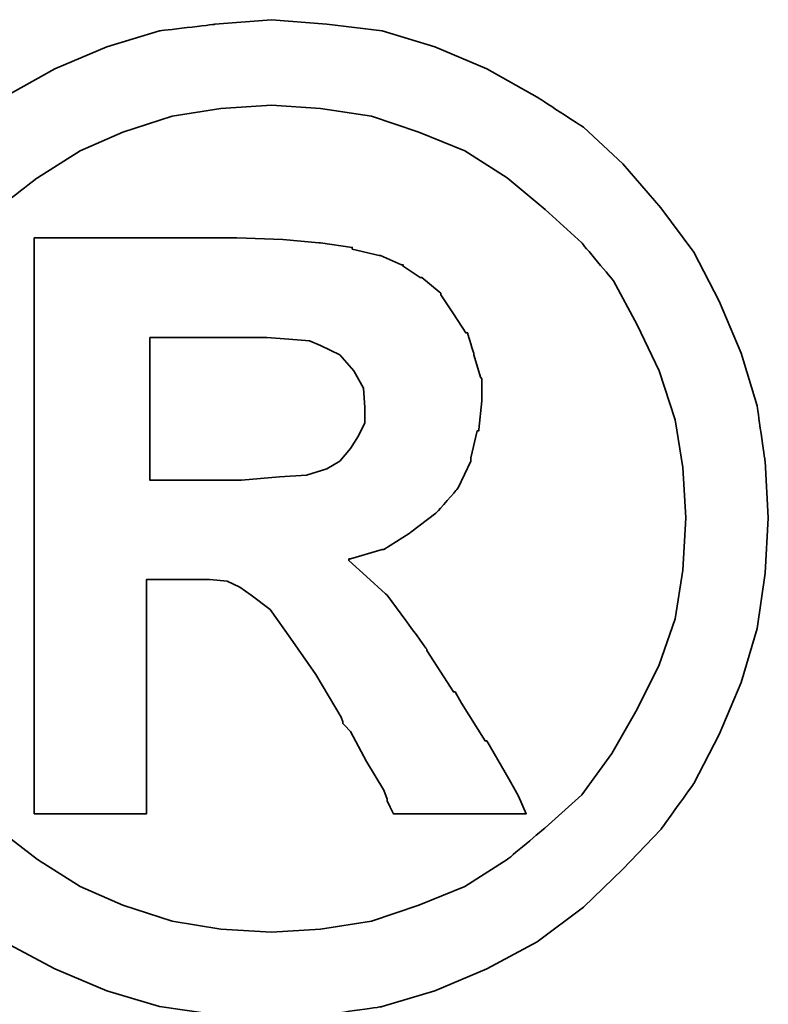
# Model space of a CAD drawing. Header units: millimetres. Extents: x -386 to 3135, y -1989 to 860.
# Tile 42 of 256: x -68.79 to -67.53, y -1951 to -1949.34. Entities that reach past the tile are written whole.
import ezdxf

# ---------------------------------------------------------------- set-up
doc = ezdxf.new("R2010")
doc.units = ezdxf.units.MM
doc.layers.add('DIM', color=4, linetype='CONTINUOUS')
doc.layers.add('layer 1', color=7, linetype='CONTINUOUS')

# ---------------------------------------------------------------- blocks, each defined once
blk = doc.blocks.new('TBI MOTION logo(完整正式版)')
at = {"layer": 'layer 1', "color": 22, "lineweight": 35}
for points, knots in [([(-91.89366, 20.43624), (-91.89366, 20.43624), (-91.91351, 20.77862), (-91.91351, 20.77862), (-91.91351, 20.77862), (-91.91351, 20.77862), (-91.96114, 21.11206), (-91.96114, 21.11206), (-91.96114, 21.11206), (-91.96114, 21.11206), (-92.05641, 21.42764), (-92.05641, 21.42764), (-92.05641, 21.42764), (-92.05641, 21.42764), (-92.18939, 21.74124), (-92.18939, 21.74124), (-92.18939, 21.74124), (-92.18939, 21.74124), (-92.34222, 22.03697), (-92.34222, 22.03697), (-92.34222, 22.03697), (-92.34222, 22.03697), (-92.5407, 22.30294), (-92.5407, 22.30294), (-92.5407, 22.30294), (-92.5407, 22.30294), (-92.76895, 22.5689), (-92.76895, 22.5689), (-92.76895, 22.5689), (-92.76895, 22.5689), (-93.00713, 22.78921), (-93.00713, 22.78921), (-93.00713, 22.78921), (-93.00713, 22.78921), (-93.285, 22.96982), (-93.285, 22.96982), (-93.285, 22.96982), (-93.285, 22.96982), (-93.58867, 23.14051), (-93.58867, 23.14051), (-93.58867, 23.14051), (-93.58867, 23.14051), (-93.90227, 23.2735), (-93.90227, 23.2735), (-93.90227, 23.2735), (-93.90227, 23.2735), (-94.21785, 23.36877), (-94.21785, 23.36877), (-94.21785, 23.36877), (-94.21785, 23.36877), (-94.55129, 23.40846), (-94.55129, 23.40846), (-94.55129, 23.40846), (-94.55129, 23.40846), (-94.88474, 23.43625), (-94.88474, 23.43625), (-94.88474, 23.43625), (-94.88474, 23.43625), (-95.22612, 23.40846), (-95.22612, 23.40846), (-95.22612, 23.40846), (-95.22612, 23.40846), (-95.55956, 23.36877), (-95.55956, 23.36877), (-95.55956, 23.36877), (-95.55956, 23.36877), (-95.87515, 23.2735), (-95.87515, 23.2735), (-95.87515, 23.2735), (-95.87515, 23.2735), (-96.18973, 23.14051), (-96.18973, 23.14051), (-96.18973, 23.14051), (-96.18973, 23.14051), (-96.4944, 22.96982), (-96.4944, 22.96982), (-96.4944, 22.96982), (-96.4944, 22.96982), (-96.77028, 22.78921), (-96.77028, 22.78921), (-96.77028, 22.78921), (-96.77028, 22.78921), (-97.00846, 22.5689), (-97.00846, 22.5689), (-97.00846, 22.5689), (-97.00846, 22.5689), (-97.23671, 22.30294), (-97.23671, 22.30294), (-97.23671, 22.30294), (-97.23671, 22.30294), (-97.43618, 22.03697), (-97.43618, 22.03697), (-97.43618, 22.03697), (-97.43618, 22.03697), (-97.58901, 21.74124), (-97.58901, 21.74124), (-97.58901, 21.74124), (-97.58901, 21.74124), (-97.72298, 21.42764), (-97.72298, 21.42764), (-97.72298, 21.42764), (-97.72298, 21.42764), (-97.81825, 21.11206), (-97.81825, 21.11206), (-97.81825, 21.11206), (-97.81825, 21.11206), (-97.86589, 20.77862), (-97.86589, 20.77862), (-97.86589, 20.77862), (-97.86589, 20.77862), (-97.88375, 20.43624), (-97.88375, 20.43624), (-97.88375, 20.43624), (-97.88375, 20.43624), (-97.86589, 20.1028), (-97.86589, 20.1028), (-97.86589, 20.1028), (-97.86589, 20.1028), (-97.81825, 19.77035), (-97.81825, 19.77035), (-97.81825, 19.77035), (-97.81825, 19.77035), (-97.72298, 19.44583), (-97.72298, 19.44583), (-97.72298, 19.44583), (-97.72298, 19.44583), (-97.58901, 19.13224), (-97.58901, 19.13224), (-97.58901, 19.13224), (-97.58901, 19.13224), (-97.43618, 18.83749), (-97.43618, 18.83749), (-97.43618, 18.83749), (-97.43618, 18.83749), (-97.23671, 18.55963), (-97.23671, 18.55963), (-97.23671, 18.55963), (-97.23671, 18.55963), (-97.00846, 18.32145), (-97.00846, 18.32145), (-97.00846, 18.32145), (-97.00846, 18.32145), (-96.77028, 18.0932), (-96.77028, 18.0932), (-96.77028, 18.0932), (-96.77028, 18.0932), (-96.4944, 17.88381), (-96.4944, 17.88381), (-96.4944, 17.88381), (-96.4944, 17.88381), (-96.18973, 17.72205), (-96.18973, 17.72205), (-96.18973, 17.72205), (-96.18973, 17.72205), (-95.87515, 17.58906), (-95.87515, 17.58906), (-95.87515, 17.58906), (-95.87515, 17.58906), (-95.55956, 17.4938), (-95.55956, 17.4938), (-95.55956, 17.4938), (-95.55956, 17.4938), (-95.22612, 17.44616), (-95.22612, 17.44616), (-95.22612, 17.44616), (-95.22612, 17.44616), (-94.88474, 17.42631), (-94.88474, 17.42631), (-94.88474, 17.42631), (-94.88474, 17.42631), (-94.55129, 17.44616), (-94.55129, 17.44616), (-94.55129, 17.44616), (-94.55129, 17.44616), (-94.21785, 17.4938), (-94.21785, 17.4938), (-94.21785, 17.4938), (-94.21785, 17.4938), (-93.90227, 17.58906), (-93.90227, 17.58906), (-93.90227, 17.58906), (-93.90227, 17.58906), (-93.58867, 17.72205), (-93.58867, 17.72205), (-93.58867, 17.72205), (-93.58867, 17.72205), (-93.285, 17.88381), (-93.285, 17.88381), (-93.285, 17.88381), (-93.285, 17.88381), (-93.00713, 18.0932), (-93.00713, 18.0932), (-93.00713, 18.0932), (-93.00713, 18.0932), (-92.76895, 18.32145), (-92.76895, 18.32145), (-92.76895, 18.32145), (-92.76895, 18.32145), (-92.5407, 18.55963), (-92.5407, 18.55963), (-92.5407, 18.55963), (-92.5407, 18.55963), (-92.34222, 18.83749), (-92.34222, 18.83749), (-92.34222, 18.83749), (-92.34222, 18.83749), (-92.18939, 19.13224), (-92.18939, 19.13224), (-92.18939, 19.13224), (-92.18939, 19.13224), (-92.05641, 19.44583), (-92.05641, 19.44583), (-92.05641, 19.44583), (-92.05641, 19.44583), (-91.96114, 19.77035), (-91.96114, 19.77035), (-91.96114, 19.77035), (-91.96114, 19.77035), (-91.91351, 20.1028), (-91.91351, 20.1028), (-91.91351, 20.1028), (-91.91351, 20.1028), (-91.89366, 20.43624), (-91.89366, 20.43624)], [0, 0, 0, 0, 0.0178571, 0.0178571, 0.0178571, 0.0178572, 0.0357143, 0.0357143, 0.0357143, 0.0357143, 0.0535714, 0.0535714, 0.0535714, 0.0535714, 0.0714286, 0.0714286, 0.0714286, 0.0714286, 0.0892857, 0.0892857, 0.0892857, 0.0892857, 0.1071429, 0.1071429, 0.1071429, 0.1071429, 0.125, 0.125, 0.125, 0.125, 0.1428571, 0.1428571, 0.1428571, 0.1428572, 0.1607143, 0.1607143, 0.1607143, 0.1607143, 0.1785714, 0.1785714, 0.1785714, 0.1785714, 0.1964286, 0.1964286, 0.1964286, 0.1964286, 0.2142857, 0.2142857, 0.2142857, 0.2142857, 0.2321429, 0.2321429, 0.2321429, 0.2321429, 0.25, 0.25, 0.25, 0.25, 0.2678571, 0.2678571, 0.2678571, 0.2678572, 0.2857143, 0.2857143, 0.2857143, 0.2857143, 0.3035714, 0.3035714, 0.3035714, 0.3035714, 0.3214286, 0.3214286, 0.3214286, 0.3214286, 0.3392857, 0.3392857, 0.3392857, 0.3392857, 0.3571429, 0.3571429, 0.3571429, 0.3571429, 0.375, 0.375, 0.375, 0.375, 0.3928571, 0.3928571, 0.3928571, 0.3928572, 0.4107143, 0.4107143, 0.4107143, 0.4107143, 0.4285714, 0.4285714, 0.4285714, 0.4285714, 0.4464286, 0.4464286, 0.4464286, 0.4464286, 0.4642857, 0.4642857, 0.4642857, 0.4642857, 0.4821429, 0.4821429, 0.4821429, 0.4821429, 0.5, 0.5, 0.5, 0.5, 0.5178571, 0.5178571, 0.5178571, 0.5178572, 0.5357143, 0.5357143, 0.5357143, 0.5357143, 0.5535714, 0.5535714, 0.5535714, 0.5535714, 0.5714286, 0.5714286, 0.5714286, 0.5714286, 0.5892857, 0.5892857, 0.5892857, 0.5892857, 0.6071429, 0.6071429, 0.6071429, 0.6071429, 0.625, 0.625, 0.625, 0.625, 0.6428571, 0.6428571, 0.6428571, 0.6428572, 0.6607143, 0.6607143, 0.6607143, 0.6607143, 0.6785714, 0.6785714, 0.6785714, 0.6785714, 0.6964286, 0.6964286, 0.6964286, 0.6964286, 0.7142857, 0.7142857, 0.7142857, 0.7142857, 0.7321429, 0.7321429, 0.7321429, 0.7321429, 0.75, 0.75, 0.75, 0.75, 0.7678571, 0.7678571, 0.7678571, 0.7678572, 0.7857143, 0.7857143, 0.7857143, 0.7857143, 0.8035714, 0.8035714, 0.8035714, 0.8035714, 0.8214286, 0.8214286, 0.8214286, 0.8214286, 0.8392857, 0.8392857, 0.8392857, 0.8392857, 0.8571429, 0.8571429, 0.8571429, 0.8571429, 0.875, 0.875, 0.875, 0.875, 0.8928571, 0.8928571, 0.8928571, 0.8928572, 0.9107143, 0.9107143, 0.9107143, 0.9107143, 0.9285714, 0.9285714, 0.9285714, 0.9285714, 0.9464286, 0.9464286, 0.9464286, 0.9464286, 0.9642857, 0.9642857, 0.9642857, 0.9642857, 0.9821429, 0.9821429, 0.9821429, 0.9821429, 1, 1, 1, 1]), ([(-92.38986, 20.43624), (-92.38986, 20.43624), (-92.40871, 20.74091), (-92.40871, 20.74091), (-92.40871, 20.74091), (-92.40871, 20.74091), (-92.45536, 21.02672), (-92.45536, 21.02672), (-92.45536, 21.02672), (-92.45536, 21.02672), (-92.55063, 21.32245), (-92.55063, 21.32245), (-92.55063, 21.32245), (-92.55063, 21.32245), (-92.68361, 21.59833), (-92.68361, 21.59833), (-92.68361, 21.59833), (-92.68361, 21.59833), (-92.82651, 21.86429), (-92.82651, 21.86429), (-92.82651, 21.86429), (-92.82651, 21.86429), (-93.01705, 22.09255), (-93.01705, 22.09255), (-93.01705, 22.09255), (-93.01705, 22.09255), (-93.23736, 22.29301), (-93.23736, 22.29301), (-93.23736, 22.29301), (-93.23736, 22.29301), (-93.46561, 22.48355), (-93.46561, 22.48355), (-93.46561, 22.48355), (-93.46561, 22.48355), (-93.72165, 22.6463), (-93.72165, 22.6463), (-93.72165, 22.6463), (-93.72165, 22.6463), (-93.99754, 22.75944), (-93.99754, 22.75944), (-93.99754, 22.75944), (-93.99754, 22.75944), (-94.28335, 22.85471), (-94.28335, 22.85471), (-94.28335, 22.85471), (-94.28335, 22.85471), (-94.589, 22.90234), (-94.589, 22.90234), (-94.589, 22.90234), (-94.589, 22.90234), (-94.88474, 22.92219), (-94.88474, 22.92219), (-94.88474, 22.92219), (-94.88474, 22.92219), (-95.1894, 22.90234), (-95.1894, 22.90234), (-95.1894, 22.90234), (-95.1894, 22.90234), (-95.48315, 22.85471), (-95.48315, 22.85471), (-95.48315, 22.85471), (-95.48315, 22.85471), (-95.77988, 22.75944), (-95.77988, 22.75944), (-95.77988, 22.75944), (-95.77988, 22.75944), (-96.03691, 22.6463), (-96.03691, 22.6463), (-96.03691, 22.6463), (-96.03691, 22.6463), (-96.29394, 22.48355), (-96.29394, 22.48355), (-96.29394, 22.48355), (-96.29394, 22.48355), (-96.54203, 22.29301), (-96.54203, 22.29301), (-96.54203, 22.29301), (-96.54203, 22.29301), (-96.75937, 22.09255), (-96.75937, 22.09255), (-96.75937, 22.09255), (-96.75937, 22.09255), (-96.9509, 21.86429), (-96.9509, 21.86429), (-96.9509, 21.86429), (-96.9509, 21.86429), (-97.0938, 21.59833), (-97.0938, 21.59833), (-97.0938, 21.59833), (-97.0938, 21.59833), (-97.21686, 21.32245), (-97.21686, 21.32245), (-97.21686, 21.32245), (-97.21686, 21.32245), (-97.32206, 21.02672), (-97.32206, 21.02672), (-97.32206, 21.02672), (-97.32206, 21.02672), (-97.36076, 20.74091), (-97.36076, 20.74091), (-97.36076, 20.74091), (-97.36076, 20.74091), (-97.37961, 20.43624), (-97.37961, 20.43624), (-97.37961, 20.43624), (-97.37961, 20.43624), (-97.36076, 20.12165), (-97.36076, 20.12165), (-97.36076, 20.12165), (-97.36076, 20.12165), (-97.32206, 19.82791), (-97.32206, 19.82791), (-97.32206, 19.82791), (-97.32206, 19.82791), (-97.21686, 19.55102), (-97.21686, 19.55102), (-97.21686, 19.55102), (-97.21686, 19.55102), (-97.0938, 19.28407), (-97.0938, 19.28407), (-97.0938, 19.28407), (-97.0938, 19.28407), (-96.94098, 19.01811), (-96.94098, 19.01811), (-96.94098, 19.01811), (-96.94098, 19.01811), (-96.75937, 18.77001), (-96.75937, 18.77001), (-96.75937, 18.77001), (-96.75937, 18.77001), (-96.54203, 18.56955), (-96.54203, 18.56955), (-96.54203, 18.56955), (-96.54203, 18.56955), (-96.29394, 18.37901), (-96.29394, 18.37901), (-96.29394, 18.37901), (-96.29394, 18.37901), (-96.03691, 18.21725), (-96.03691, 18.21725), (-96.03691, 18.21725), (-96.03691, 18.21725), (-95.77988, 18.10412), (-95.77988, 18.10412), (-95.77988, 18.10412), (-95.77988, 18.10412), (-95.48315, 18.00786), (-95.48315, 18.00786), (-95.48315, 18.00786), (-95.48315, 18.00786), (-95.1894, 17.96022), (-95.1894, 17.96022), (-95.1894, 17.96022), (-95.1894, 17.96022), (-94.88474, 17.94137), (-94.88474, 17.94137), (-94.88474, 17.94137), (-94.88474, 17.94137), (-94.589, 17.96022), (-94.589, 17.96022), (-94.589, 17.96022), (-94.589, 17.96022), (-94.28335, 18.00786), (-94.28335, 18.00786), (-94.28335, 18.00786), (-94.28335, 18.00786), (-93.99754, 18.10412), (-93.99754, 18.10412), (-93.99754, 18.10412), (-93.99754, 18.10412), (-93.72165, 18.21725), (-93.72165, 18.21725), (-93.72165, 18.21725), (-93.72165, 18.21725), (-93.46561, 18.37901), (-93.46561, 18.37901), (-93.46561, 18.37901), (-93.46561, 18.37901), (-93.23736, 18.56955), (-93.23736, 18.56955), (-93.23736, 18.56955), (-93.23736, 18.56955), (-93.01705, 18.77001), (-93.01705, 18.77001), (-93.01705, 18.77001), (-93.01705, 18.77001), (-92.83644, 19.01811), (-92.83644, 19.01811), (-92.83644, 19.01811), (-92.83644, 19.01811), (-92.68361, 19.28407), (-92.68361, 19.28407), (-92.68361, 19.28407), (-92.68361, 19.28407), (-92.55063, 19.55102), (-92.55063, 19.55102), (-92.55063, 19.55102), (-92.55063, 19.55102), (-92.45536, 19.82791), (-92.45536, 19.82791), (-92.45536, 19.82791), (-92.45536, 19.82791), (-92.40871, 20.12165), (-92.40871, 20.12165), (-92.40871, 20.12165), (-92.40871, 20.12165), (-92.38986, 20.43624), (-92.38986, 20.43624)], [0, 0, 0, 0, 0.0192308, 0.0192308, 0.0192308, 0.0192308, 0.0384615, 0.0384615, 0.0384615, 0.0384615, 0.0576923, 0.0576923, 0.0576923, 0.0576923, 0.0769231, 0.0769231, 0.0769231, 0.0769231, 0.0961538, 0.0961538, 0.0961538, 0.0961539, 0.1153846, 0.1153846, 0.1153846, 0.1153846, 0.1346154, 0.1346154, 0.1346154, 0.1346154, 0.1538462, 0.1538462, 0.1538462, 0.1538462, 0.1730769, 0.1730769, 0.1730769, 0.1730769, 0.1923077, 0.1923077, 0.1923077, 0.1923077, 0.2115385, 0.2115385, 0.2115385, 0.2115385, 0.2307692, 0.2307692, 0.2307692, 0.2307692, 0.25, 0.25, 0.25, 0.25, 0.2692308, 0.2692308, 0.2692308, 0.2692308, 0.2884615, 0.2884615, 0.2884615, 0.2884615, 0.3076923, 0.3076923, 0.3076923, 0.3076923, 0.3269231, 0.3269231, 0.3269231, 0.3269231, 0.3461538, 0.3461538, 0.3461538, 0.3461539, 0.3653846, 0.3653846, 0.3653846, 0.3653846, 0.3846154, 0.3846154, 0.3846154, 0.3846154, 0.4038462, 0.4038462, 0.4038462, 0.4038462, 0.4230769, 0.4230769, 0.4230769, 0.4230769, 0.4423077, 0.4423077, 0.4423077, 0.4423077, 0.4615385, 0.4615385, 0.4615385, 0.4615385, 0.4807692, 0.4807692, 0.4807692, 0.4807692, 0.5, 0.5, 0.5, 0.5, 0.5192308, 0.5192308, 0.5192308, 0.5192308, 0.5384615, 0.5384615, 0.5384615, 0.5384615, 0.5576923, 0.5576923, 0.5576923, 0.5576923, 0.5769231, 0.5769231, 0.5769231, 0.5769231, 0.5961538, 0.5961538, 0.5961538, 0.5961539, 0.6153846, 0.6153846, 0.6153846, 0.6153846, 0.6346154, 0.6346154, 0.6346154, 0.6346154, 0.6538462, 0.6538462, 0.6538462, 0.6538462, 0.6730769, 0.6730769, 0.6730769, 0.6730769, 0.6923077, 0.6923077, 0.6923077, 0.6923077, 0.7115385, 0.7115385, 0.7115385, 0.7115385, 0.7307692, 0.7307692, 0.7307692, 0.7307692, 0.75, 0.75, 0.75, 0.75, 0.7692308, 0.7692308, 0.7692308, 0.7692308, 0.7884615, 0.7884615, 0.7884615, 0.7884615, 0.8076923, 0.8076923, 0.8076923, 0.8076923, 0.8269231, 0.8269231, 0.8269231, 0.8269231, 0.8461538, 0.8461538, 0.8461538, 0.8461539, 0.8653846, 0.8653846, 0.8653846, 0.8653846, 0.8846154, 0.8846154, 0.8846154, 0.8846154, 0.9038462, 0.9038462, 0.9038462, 0.9038462, 0.9230769, 0.9230769, 0.9230769, 0.9230769, 0.9423077, 0.9423077, 0.9423077, 0.9423077, 0.9615385, 0.9615385, 0.9615385, 0.9615385, 0.9807692, 0.9807692, 0.9807692, 0.9807692, 1, 1, 1, 1]), ([(-96.31279, 18.7323), (-96.31279, 18.7323), (-96.31279, 18.77001), (-96.31279, 18.77001), (-96.31279, 18.77001), (-96.31279, 18.77001), (-96.31279, 18.87422), (-96.31279, 18.87422), (-96.31279, 18.87422), (-96.31279, 18.87422), (-96.31279, 19.04689), (-96.31279, 19.04689), (-96.31279, 19.04689), (-96.31279, 19.04689), (-96.31279, 19.25529), (-96.31279, 19.25529), (-96.31279, 19.25529), (-96.31279, 19.25529), (-96.31279, 19.5024), (-96.31279, 19.5024), (-96.31279, 19.5024), (-96.31279, 19.5024), (-96.31279, 19.77035), (-96.31279, 19.77035), (-96.31279, 19.77035), (-96.31279, 19.77035), (-96.31279, 20.37868), (-96.31279, 20.37868), (-96.31279, 20.37868), (-96.31279, 20.37868), (-96.31279, 20.98801), (-96.31279, 20.98801), (-96.31279, 20.98801), (-96.31279, 20.98801), (-96.31279, 21.27482), (-96.31279, 21.27482), (-96.31279, 21.27482), (-96.31279, 21.27482), (-96.31279, 21.52291), (-96.31279, 21.52291), (-96.31279, 21.52291), (-96.31279, 21.52291), (-96.31279, 21.75017), (-96.31279, 21.75017), (-96.31279, 21.75017), (-96.31279, 21.75017), (-96.31279, 21.90399), (-96.31279, 21.90399), (-96.31279, 21.90399), (-96.31279, 21.90399), (-96.31279, 22.0072), (-96.31279, 22.0072), (-96.31279, 22.0072), (-96.31279, 22.0072), (-96.31279, 22.04689), (-96.31279, 22.04689), (-96.31279, 22.04689), (-96.31279, 22.04689), (-96.31279, 22.12232), (-96.31279, 22.12232), (-96.31279, 22.12232), (-96.31279, 22.12232), (-96.2463, 22.12232), (-96.2463, 22.12232), (-96.2463, 22.12232), (-96.2463, 22.12232), (-96.22645, 22.12232), (-96.22645, 22.12232), (-96.22645, 22.12232), (-96.22645, 22.12232), (-96.18973, 22.12232), (-96.18973, 22.12232), (-96.18973, 22.12232), (-96.18973, 22.12232), (-96.05576, 22.12232), (-96.05576, 22.12232), (-96.05576, 22.12232), (-96.05576, 22.12232), (-95.87515, 22.12232), (-95.87515, 22.12232), (-95.87515, 22.12232), (-95.87515, 22.12232), (-95.66476, 22.12232), (-95.66476, 22.12232), (-95.66476, 22.12232), (-95.66476, 22.12232), (-95.44643, 22.12232), (-95.44643, 22.12232), (-95.44643, 22.12232), (-95.44643, 22.12232), (-95.27375, 22.12232), (-95.27375, 22.12232), (-95.27375, 22.12232), (-95.27375, 22.12232), (-95.15963, 22.12232), (-95.15963, 22.12232), (-95.15963, 22.12232), (-95.15963, 22.12232), (-95.12291, 22.12232), (-95.12291, 22.12232), (-95.12291, 22.12232), (-95.12291, 22.12232), (-95.10306, 22.12232), (-95.10306, 22.12232), (-95.10306, 22.12232), (-95.10306, 22.12232), (-95.09314, 22.12232), (-95.09314, 22.12232), (-95.09314, 22.12232), (-95.09314, 22.12232), (-94.81725, 22.1124), (-94.81725, 22.1124), (-94.81725, 22.1124), (-94.81725, 22.1124), (-94.59893, 22.09255), (-94.59893, 22.09255), (-94.59893, 22.09255), (-94.59893, 22.09255), (-94.589, 22.09255), (-94.589, 22.09255), (-94.589, 22.09255), (-94.589, 22.09255), (-94.39846, 22.06476), (-94.39846, 22.06476), (-94.39846, 22.06476), (-94.39846, 22.06476), (-94.39846, 22.05483), (-94.39846, 22.05483), (-94.39846, 22.05483), (-94.39846, 22.05483), (-94.23571, 22.01713), (-94.23571, 22.01713), (-94.23571, 22.01713), (-94.23571, 22.01713), (-94.22777, 22.01713), (-94.22777, 22.01713), (-94.22777, 22.01713), (-94.22777, 22.01713), (-94.10273, 21.96056), (-94.10273, 21.96056), (-94.10273, 21.96056), (-94.10273, 21.96056), (-94.09281, 21.96056), (-94.09281, 21.96056), (-94.09281, 21.96056), (-94.09281, 21.96056), (-94.09281, 21.95162), (-94.09281, 21.95162), (-94.09281, 21.95162), (-94.09281, 21.95162), (-93.9896, 21.88415), (-93.9896, 21.88415), (-93.9896, 21.88415), (-93.9896, 21.88415), (-93.97868, 21.88415), (-93.97868, 21.88415), (-93.97868, 21.88415), (-93.97868, 21.88415), (-93.87448, 21.79781), (-93.87448, 21.79781), (-93.87448, 21.79781), (-93.87448, 21.79781), (-93.86456, 21.78888), (-93.86456, 21.78888), (-93.86456, 21.78888), (-93.86456, 21.78888), (-93.86456, 21.77895), (-93.86456, 21.77895), (-93.86456, 21.77895), (-93.86456, 21.77895), (-93.78913, 21.66483), (-93.78913, 21.66483), (-93.78913, 21.66483), (-93.78913, 21.66483), (-93.71371, 21.5507), (-93.71371, 21.5507), (-93.71371, 21.5507), (-93.71371, 21.5507), (-93.7028, 21.5507), (-93.7028, 21.5507), (-93.7028, 21.5507), (-93.7028, 21.5507), (-93.7028, 21.54078), (-93.7028, 21.54078), (-93.7028, 21.54078), (-93.7028, 21.54078), (-93.66608, 21.42764), (-93.66608, 21.42764), (-93.66608, 21.42764), (-93.66608, 21.42764), (-93.66608, 21.41772), (-93.66608, 21.41772), (-93.66608, 21.41772), (-93.66608, 21.41772), (-93.62638, 21.28474), (-93.62638, 21.28474), (-93.62638, 21.28474), (-93.62638, 21.28474), (-93.61844, 21.27482), (-93.61844, 21.27482), (-93.61844, 21.27482), (-93.61844, 21.27482), (-93.61844, 21.14977), (-93.61844, 21.14977), (-93.61844, 21.14977), (-93.61844, 21.14977), (-93.61844, 21.14183), (-93.61844, 21.14183), (-93.61844, 21.14183), (-93.61844, 21.14183), (-93.6363, 20.96915), (-93.6363, 20.96915), (-93.6363, 20.96915), (-93.6363, 20.96915), (-93.6363, 20.96122), (-93.6363, 20.96122), (-93.6363, 20.96122), (-93.6363, 20.96122), (-93.64623, 20.96122), (-93.64623, 20.96122), (-93.64623, 20.96122), (-93.64623, 20.96122), (-93.68493, 20.79847), (-93.68493, 20.79847), (-93.68493, 20.79847), (-93.68493, 20.79847), (-93.68493, 20.78854), (-93.68493, 20.78854), (-93.68493, 20.78854), (-93.68493, 20.78854), (-93.68493, 20.77862), (-93.68493, 20.77862), (-93.68493, 20.77862), (-93.68493, 20.77862), (-93.76135, 20.61785), (-93.76135, 20.61785), (-93.76135, 20.61785), (-93.76135, 20.61785), (-93.76929, 20.60693), (-93.76929, 20.60693), (-93.76929, 20.60693), (-93.76929, 20.60693), (-93.8844, 20.47495), (-93.8844, 20.47495), (-93.8844, 20.47495), (-93.8844, 20.47495), (-93.89433, 20.46502), (-93.89433, 20.46502), (-93.89433, 20.46502), (-93.89433, 20.46502), (-94.04517, 20.34991), (-94.04517, 20.34991), (-94.04517, 20.34991), (-94.04517, 20.34991), (-94.05509, 20.34197), (-94.05509, 20.34197), (-94.05509, 20.34197), (-94.05509, 20.34197), (-94.20792, 20.2467), (-94.20792, 20.2467), (-94.20792, 20.2467), (-94.20792, 20.2467), (-94.21785, 20.2467), (-94.21785, 20.2467), (-94.21785, 20.2467), (-94.21785, 20.2467), (-94.40839, 20.18913), (-94.40839, 20.18913), (-94.40839, 20.18913), (-94.40839, 20.18913), (-94.41831, 20.18913), (-94.41831, 20.18913), (-94.41831, 20.18913), (-94.41831, 20.18913), (-94.41831, 20.17921), (-94.41831, 20.17921), (-94.41831, 20.17921), (-94.41831, 20.17921), (-94.31312, 20.08394), (-94.31312, 20.08394), (-94.31312, 20.08394), (-94.31312, 20.08394), (-94.198, 19.97875), (-94.198, 19.97875), (-94.198, 19.97875), (-94.198, 19.97875), (-94.18907, 19.97081), (-94.18907, 19.97081), (-94.18907, 19.97081), (-94.18907, 19.97081), (-94.07494, 19.81798), (-94.07494, 19.81798), (-94.07494, 19.81798), (-94.07494, 19.81798), (-93.9499, 19.6453), (-93.9499, 19.6453), (-93.9499, 19.6453), (-93.9499, 19.6453), (-93.9499, 19.63736), (-93.9499, 19.63736), (-93.9499, 19.63736), (-93.9499, 19.63736), (-93.80799, 19.41705), (-93.80799, 19.41705), (-93.80799, 19.41705), (-93.80799, 19.41705), (-93.78913, 19.38828), (-93.78913, 19.38828), (-93.78913, 19.38828), (-93.78913, 19.38828), (-93.77921, 19.38828), (-93.77921, 19.38828), (-93.77921, 19.38828), (-93.77921, 19.38828), (-93.7415, 19.32178), (-93.7415, 19.32178), (-93.7415, 19.32178), (-93.7415, 19.32178), (-93.59859, 19.09353), (-93.59859, 19.09353), (-93.59859, 19.09353), (-93.59859, 19.09353), (-93.58867, 19.09353), (-93.58867, 19.09353), (-93.58867, 19.09353), (-93.58867, 19.09353), (-93.45569, 18.86528), (-93.45569, 18.86528), (-93.45569, 18.86528), (-93.45569, 18.86528), (-93.41798, 18.7978), (-93.41798, 18.7978), (-93.41798, 18.7978), (-93.41798, 18.7978), (-93.39813, 18.76009), (-93.39813, 18.76009), (-93.39813, 18.76009), (-93.39813, 18.76009), (-93.3505, 18.6549), (-93.3505, 18.6549), (-93.3505, 18.6549), (-93.3505, 18.6549), (-93.45569, 18.6549), (-93.45569, 18.6549), (-93.45569, 18.6549), (-93.45569, 18.6549), (-93.47454, 18.6549), (-93.47454, 18.6549), (-93.47454, 18.6549), (-93.47454, 18.6549), (-93.56088, 18.6549), (-93.56088, 18.6549), (-93.56088, 18.6549), (-93.56088, 18.6549), (-93.78913, 18.6549), (-93.78913, 18.6549), (-93.78913, 18.6549), (-93.78913, 18.6549), (-94.01738, 18.6549), (-94.01738, 18.6549), (-94.01738, 18.6549), (-94.01738, 18.6549), (-94.09281, 18.6549), (-94.09281, 18.6549), (-94.09281, 18.6549), (-94.09281, 18.6549), (-94.11265, 18.6549), (-94.11265, 18.6549), (-94.11265, 18.6549), (-94.11265, 18.6549), (-94.15036, 18.6549), (-94.15036, 18.6549), (-94.15036, 18.6549), (-94.15036, 18.6549), (-94.17021, 18.69459), (-94.17021, 18.69459), (-94.17021, 18.69459), (-94.17021, 18.69459), (-94.18907, 18.7323), (-94.18907, 18.7323), (-94.18907, 18.7323), (-94.18907, 18.7323), (-94.18907, 18.74223), (-94.18907, 18.74223), (-94.18907, 18.74223), (-94.18907, 18.74223), (-94.20792, 18.7978), (-94.20792, 18.7978), (-94.20792, 18.7978), (-94.20792, 18.7978), (-94.31312, 18.97048), (-94.31312, 18.97048), (-94.31312, 18.97048), (-94.31312, 18.97048), (-94.40839, 19.1501), (-94.40839, 19.1501), (-94.40839, 19.1501), (-94.40839, 19.1501), (-94.4461, 19.1888), (-94.4461, 19.1888), (-94.4461, 19.1888), (-94.4461, 19.1888), (-94.45602, 19.19873), (-94.45602, 19.19873), (-94.45602, 19.19873), (-94.45602, 19.19873), (-94.45602, 19.20766), (-94.45602, 19.20766), (-94.45602, 19.20766), (-94.45602, 19.20766), (-94.46595, 19.23644), (-94.46595, 19.23644), (-94.46595, 19.23644), (-94.46595, 19.23644), (-94.61679, 19.49347), (-94.61679, 19.49347), (-94.61679, 19.49347), (-94.61679, 19.49347), (-94.76962, 19.7118), (-94.76962, 19.7118), (-94.76962, 19.7118), (-94.76962, 19.7118), (-94.89268, 19.88447), (-94.89268, 19.88447), (-94.89268, 19.88447), (-94.89268, 19.88447), (-95.00779, 19.97081), (-95.00779, 19.97081), (-95.00779, 19.97081), (-95.00779, 19.97081), (-95.07528, 20.01845), (-95.07528, 20.01845), (-95.07528, 20.01845), (-95.07528, 20.01845), (-95.1507, 20.05616), (-95.1507, 20.05616), (-95.1507, 20.05616), (-95.1507, 20.05616), (-95.2549, 20.06608), (-95.2549, 20.06608), (-95.2549, 20.06608), (-95.2549, 20.06608), (-95.38887, 20.06608), (-95.38887, 20.06608), (-95.38887, 20.06608), (-95.38887, 20.06608), (-95.40872, 20.06608), (-95.40872, 20.06608), (-95.40872, 20.06608), (-95.40872, 20.06608), (-95.42658, 20.06608), (-95.42658, 20.06608), (-95.42658, 20.06608), (-95.42658, 20.06608), (-95.5417, 20.06608), (-95.5417, 20.06608), (-95.5417, 20.06608), (-95.5417, 20.06608), (-95.63697, 20.06608), (-95.63697, 20.06608), (-95.63697, 20.06608), (-95.63697, 20.06608), (-95.63697, 19.99761), (-95.63697, 19.99761), (-95.63697, 19.99761), (-95.63697, 19.99761), (-95.63697, 19.92318), (-95.63697, 19.92318), (-95.63697, 19.92318), (-95.63697, 19.92318), (-95.63697, 19.69294), (-95.63697, 19.69294), (-95.63697, 19.69294), (-95.63697, 19.69294), (-95.63697, 19.44583), (-95.63697, 19.44583), (-95.63697, 19.44583), (-95.63697, 19.44583), (-95.63697, 19.17888), (-95.63697, 19.17888), (-95.63697, 19.17888), (-95.63697, 19.17888), (-95.63697, 18.96055), (-95.63697, 18.96055), (-95.63697, 18.96055), (-95.63697, 18.96055), (-95.63697, 18.87422), (-95.63697, 18.87422), (-95.63697, 18.87422), (-95.63697, 18.87422), (-95.63697, 18.80773), (-95.63697, 18.80773), (-95.63697, 18.80773), (-95.63697, 18.80773), (-95.63697, 18.75017), (-95.63697, 18.75017), (-95.63697, 18.75017), (-95.63697, 18.75017), (-95.63697, 18.7323), (-95.63697, 18.7323), (-95.63697, 18.7323), (-95.63697, 18.7323), (-95.63697, 18.6549), (-95.63697, 18.6549), (-95.63697, 18.6549), (-95.63697, 18.6549), (-95.70247, 18.6549), (-95.70247, 18.6549), (-95.70247, 18.6549), (-95.70247, 18.6549), (-95.72232, 18.6549), (-95.72232, 18.6549), (-95.72232, 18.6549), (-95.72232, 18.6549), (-95.77988, 18.6549), (-95.77988, 18.6549), (-95.77988, 18.6549), (-95.77988, 18.6549), (-95.97835, 18.6549), (-95.97835, 18.6549), (-95.97835, 18.6549), (-95.97835, 18.6549), (-96.15103, 18.6549), (-96.15103, 18.6549), (-96.15103, 18.6549), (-96.15103, 18.6549), (-96.2076, 18.6549), (-96.2076, 18.6549), (-96.2076, 18.6549), (-96.2076, 18.6549), (-96.2463, 18.6549), (-96.2463, 18.6549), (-96.2463, 18.6549), (-96.2463, 18.6549), (-96.31279, 18.6549), (-96.31279, 18.6549), (-96.31279, 18.6549), (-96.31279, 18.6549), (-96.31279, 18.7323), (-96.31279, 18.7323)], [0, 0, 0, 0, 0.0074074, 0.0074074, 0.0074074, 0.0074074, 0.0148148, 0.0148148, 0.0148148, 0.0148148, 0.0222222, 0.0222222, 0.0222222, 0.0222222, 0.0296296, 0.0296296, 0.0296296, 0.0296296, 0.037037, 0.037037, 0.037037, 0.037037, 0.0444444, 0.0444444, 0.0444444, 0.0444445, 0.0518519, 0.0518519, 0.0518519, 0.0518519, 0.0592593, 0.0592593, 0.0592593, 0.0592593, 0.0666667, 0.0666667, 0.0666667, 0.0666667, 0.0740741, 0.0740741, 0.0740741, 0.0740741, 0.0814815, 0.0814815, 0.0814815, 0.0814815, 0.0888889, 0.0888889, 0.0888889, 0.0888889, 0.0962963, 0.0962963, 0.0962963, 0.0962963, 0.1037037, 0.1037037, 0.1037037, 0.1037037, 0.1111111, 0.1111111, 0.1111111, 0.1111111, 0.1185185, 0.1185185, 0.1185185, 0.1185185, 0.1259259, 0.1259259, 0.1259259, 0.1259259, 0.1333333, 0.1333333, 0.1333333, 0.1333333, 0.1407407, 0.1407407, 0.1407407, 0.1407408, 0.1481481, 0.1481481, 0.1481481, 0.1481482, 0.1555556, 0.1555556, 0.1555556, 0.1555556, 0.162963, 0.162963, 0.162963, 0.162963, 0.1703704, 0.1703704, 0.1703704, 0.1703704, 0.1777778, 0.1777778, 0.1777778, 0.1777778, 0.1851852, 0.1851852, 0.1851852, 0.1851852, 0.1925926, 0.1925926, 0.1925926, 0.1925926, 0.2, 0.2, 0.2, 0.2, 0.2074074, 0.2074074, 0.2074074, 0.2074074, 0.2148148, 0.2148148, 0.2148148, 0.2148148, 0.2222222, 0.2222222, 0.2222222, 0.2222222, 0.2296296, 0.2296296, 0.2296296, 0.2296296, 0.237037, 0.237037, 0.237037, 0.237037, 0.2444444, 0.2444444, 0.2444444, 0.2444445, 0.2518519, 0.2518519, 0.2518519, 0.2518519, 0.2592593, 0.2592593, 0.2592593, 0.2592593, 0.2666667, 0.2666667, 0.2666667, 0.2666667, 0.2740741, 0.2740741, 0.2740741, 0.2740741, 0.2814815, 0.2814815, 0.2814815, 0.2814815, 0.2888889, 0.2888889, 0.2888889, 0.2888889, 0.2962963, 0.2962963, 0.2962963, 0.2962963, 0.3037037, 0.3037037, 0.3037037, 0.3037037, 0.3111111, 0.3111111, 0.3111111, 0.3111111, 0.3185185, 0.3185185, 0.3185185, 0.3185185, 0.3259259, 0.3259259, 0.3259259, 0.3259259, 0.3333333, 0.3333333, 0.3333333, 0.3333333, 0.3407407, 0.3407407, 0.3407407, 0.3407408, 0.3481481, 0.3481481, 0.3481481, 0.3481482, 0.3555556, 0.3555556, 0.3555556, 0.3555556, 0.362963, 0.362963, 0.362963, 0.362963, 0.3703704, 0.3703704, 0.3703704, 0.3703704, 0.3777778, 0.3777778, 0.3777778, 0.3777778, 0.3851852, 0.3851852, 0.3851852, 0.3851852, 0.3925926, 0.3925926, 0.3925926, 0.3925926, 0.4, 0.4, 0.4, 0.4, 0.4074074, 0.4074074, 0.4074074, 0.4074074, 0.4148148, 0.4148148, 0.4148148, 0.4148148, 0.4222222, 0.4222222, 0.4222222, 0.4222222, 0.4296296, 0.4296296, 0.4296296, 0.4296296, 0.437037, 0.437037, 0.437037, 0.437037, 0.4444444, 0.4444444, 0.4444444, 0.4444445, 0.4518519, 0.4518519, 0.4518519, 0.4518519, 0.4592593, 0.4592593, 0.4592593, 0.4592593, 0.4666667, 0.4666667, 0.4666667, 0.4666667, 0.4740741, 0.4740741, 0.4740741, 0.4740741, 0.4814815, 0.4814815, 0.4814815, 0.4814815, 0.4888889, 0.4888889, 0.4888889, 0.4888889, 0.4962963, 0.4962963, 0.4962963, 0.4962963, 0.5037037, 0.5037037, 0.5037037, 0.5037037, 0.5111111, 0.5111111, 0.5111111, 0.5111111, 0.5185185, 0.5185185, 0.5185185, 0.5185185, 0.5259259, 0.5259259, 0.5259259, 0.5259259, 0.5333333, 0.5333333, 0.5333333, 0.5333333, 0.5407407, 0.5407407, 0.5407407, 0.5407408, 0.5481481, 0.5481481, 0.5481481, 0.5481482, 0.5555556, 0.5555556, 0.5555556, 0.5555556, 0.562963, 0.562963, 0.562963, 0.562963, 0.5703704, 0.5703704, 0.5703704, 0.5703704, 0.5777778, 0.5777778, 0.5777778, 0.5777778, 0.5851852, 0.5851852, 0.5851852, 0.5851852, 0.5925926, 0.5925926, 0.5925926, 0.5925926, 0.6, 0.6, 0.6, 0.6, 0.6074074, 0.6074074, 0.6074074, 0.6074074, 0.6148148, 0.6148148, 0.6148148, 0.6148148, 0.6222222, 0.6222222, 0.6222222, 0.6222222, 0.6296296, 0.6296296, 0.6296296, 0.6296296, 0.637037, 0.637037, 0.637037, 0.637037, 0.6444444, 0.6444444, 0.6444444, 0.6444445, 0.6518519, 0.6518519, 0.6518519, 0.6518519, 0.6592593, 0.6592593, 0.6592593, 0.6592593, 0.6666667, 0.6666667, 0.6666667, 0.6666667, 0.6740741, 0.6740741, 0.6740741, 0.6740741, 0.6814815, 0.6814815, 0.6814815, 0.6814815, 0.6888889, 0.6888889, 0.6888889, 0.6888889, 0.6962963, 0.6962963, 0.6962963, 0.6962963, 0.7037037, 0.7037037, 0.7037037, 0.7037037, 0.7111111, 0.7111111, 0.7111111, 0.7111111, 0.7185185, 0.7185185, 0.7185185, 0.7185185, 0.7259259, 0.7259259, 0.7259259, 0.7259259, 0.7333333, 0.7333333, 0.7333333, 0.7333333, 0.7407407, 0.7407407, 0.7407407, 0.7407408, 0.7481481, 0.7481481, 0.7481481, 0.7481482, 0.7555556, 0.7555556, 0.7555556, 0.7555556, 0.762963, 0.762963, 0.762963, 0.762963, 0.7703704, 0.7703704, 0.7703704, 0.7703704, 0.7777778, 0.7777778, 0.7777778, 0.7777778, 0.7851852, 0.7851852, 0.7851852, 0.7851852, 0.7925926, 0.7925926, 0.7925926, 0.7925926, 0.8, 0.8, 0.8, 0.8, 0.8074074, 0.8074074, 0.8074074, 0.8074074, 0.8148148, 0.8148148, 0.8148148, 0.8148148, 0.8222222, 0.8222222, 0.8222222, 0.8222222, 0.8296296, 0.8296296, 0.8296296, 0.8296296, 0.837037, 0.837037, 0.837037, 0.837037, 0.8444444, 0.8444444, 0.8444444, 0.8444445, 0.8518519, 0.8518519, 0.8518519, 0.8518519, 0.8592593, 0.8592593, 0.8592593, 0.8592593, 0.8666667, 0.8666667, 0.8666667, 0.8666667, 0.8740741, 0.8740741, 0.8740741, 0.8740741, 0.8814815, 0.8814815, 0.8814815, 0.8814815, 0.8888889, 0.8888889, 0.8888889, 0.8888889, 0.8962963, 0.8962963, 0.8962963, 0.8962963, 0.9037037, 0.9037037, 0.9037037, 0.9037037, 0.9111111, 0.9111111, 0.9111111, 0.9111111, 0.9185185, 0.9185185, 0.9185185, 0.9185185, 0.9259259, 0.9259259, 0.9259259, 0.9259259, 0.9333333, 0.9333333, 0.9333333, 0.9333333, 0.9407407, 0.9407407, 0.9407407, 0.9407408, 0.9481481, 0.9481481, 0.9481481, 0.9481482, 0.9555556, 0.9555556, 0.9555556, 0.9555556, 0.962963, 0.962963, 0.962963, 0.962963, 0.9703704, 0.9703704, 0.9703704, 0.9703704, 0.9777778, 0.9777778, 0.9777778, 0.9777778, 0.9851852, 0.9851852, 0.9851852, 0.9851852, 0.9925926, 0.9925926, 0.9925926, 0.9925926, 1, 1, 1, 1]), ([(-95.61712, 21.52291), (-95.61712, 21.52291), (-95.61712, 21.44551), (-95.61712, 21.44551), (-95.61712, 21.44551), (-95.61712, 21.44551), (-95.61712, 21.27482), (-95.61712, 21.27482), (-95.61712, 21.27482), (-95.61712, 21.27482), (-95.61712, 21.08328), (-95.61712, 21.08328), (-95.61712, 21.08328), (-95.61712, 21.08328), (-95.61712, 20.91358), (-95.61712, 20.91358), (-95.61712, 20.91358), (-95.61712, 20.91358), (-95.61712, 20.74091), (-95.61712, 20.74091), (-95.61712, 20.74091), (-95.61712, 20.74091), (-95.61712, 20.66449), (-95.61712, 20.66449), (-95.61712, 20.66449), (-95.61712, 20.66449), (-95.59926, 20.66449), (-95.59926, 20.66449), (-95.59926, 20.66449), (-95.59926, 20.66449), (-95.38887, 20.66449), (-95.38887, 20.66449), (-95.38887, 20.66449), (-95.38887, 20.66449), (-95.15963, 20.66449), (-95.15963, 20.66449), (-95.15963, 20.66449), (-95.15963, 20.66449), (-95.08421, 20.66449), (-95.08421, 20.66449), (-95.08421, 20.66449), (-95.08421, 20.66449), (-95.06535, 20.66449), (-95.06535, 20.66449), (-95.06535, 20.66449), (-95.06535, 20.66449), (-94.8371, 20.68335), (-94.8371, 20.68335), (-94.8371, 20.68335), (-94.8371, 20.68335), (-94.67435, 20.69327), (-94.67435, 20.69327), (-94.67435, 20.69327), (-94.67435, 20.69327), (-94.55129, 20.73098), (-94.55129, 20.73098), (-94.55129, 20.73098), (-94.55129, 20.73098), (-94.47389, 20.77862), (-94.47389, 20.77862), (-94.47389, 20.77862), (-94.47389, 20.77862), (-94.40839, 20.85503), (-94.40839, 20.85503), (-94.40839, 20.85503), (-94.40839, 20.85503), (-94.36075, 20.93145), (-94.36075, 20.93145), (-94.36075, 20.93145), (-94.36075, 20.93145), (-94.32304, 21.00885), (-94.32304, 21.00885), (-94.32304, 21.00885), (-94.32304, 21.00885), (-94.32304, 21.10214), (-94.32304, 21.10214), (-94.32304, 21.10214), (-94.32304, 21.10214), (-94.33098, 21.21726), (-94.33098, 21.21726), (-94.33098, 21.21726), (-94.33098, 21.21726), (-94.38854, 21.32245), (-94.38854, 21.32245), (-94.38854, 21.32245), (-94.38854, 21.32245), (-94.47389, 21.41772), (-94.47389, 21.41772), (-94.47389, 21.41772), (-94.47389, 21.41772), (-94.589, 21.47528), (-94.589, 21.47528), (-94.589, 21.47528), (-94.589, 21.47528), (-94.65549, 21.50306), (-94.65549, 21.50306), (-94.65549, 21.50306), (-94.65549, 21.50306), (-94.77954, 21.51299), (-94.77954, 21.51299), (-94.77954, 21.51299), (-94.77954, 21.51299), (-94.91252, 21.52291), (-94.91252, 21.52291), (-94.91252, 21.52291), (-94.91252, 21.52291), (-95.10306, 21.52291), (-95.10306, 21.52291), (-95.10306, 21.52291), (-95.10306, 21.52291), (-95.12291, 21.52291), (-95.12291, 21.52291), (-95.12291, 21.52291), (-95.12291, 21.52291), (-95.19833, 21.52291), (-95.19833, 21.52291), (-95.19833, 21.52291), (-95.19833, 21.52291), (-95.40872, 21.52291), (-95.40872, 21.52291), (-95.40872, 21.52291), (-95.40872, 21.52291), (-95.59926, 21.52291), (-95.59926, 21.52291), (-95.59926, 21.52291), (-95.59926, 21.52291), (-95.61712, 21.52291), (-95.61712, 21.52291)], [0, 0, 0, 0, 0.03125, 0.03125, 0.03125, 0.03125, 0.0625, 0.0625, 0.0625, 0.0625, 0.09375, 0.09375, 0.09375, 0.09375, 0.125, 0.125, 0.125, 0.125, 0.15625, 0.15625, 0.15625, 0.15625, 0.1875, 0.1875, 0.1875, 0.1875, 0.21875, 0.21875, 0.21875, 0.21875, 0.25, 0.25, 0.25, 0.25, 0.28125, 0.28125, 0.28125, 0.28125, 0.3125, 0.3125, 0.3125, 0.3125, 0.34375, 0.34375, 0.34375, 0.34375, 0.375, 0.375, 0.375, 0.375, 0.40625, 0.40625, 0.40625, 0.40625, 0.4375, 0.4375, 0.4375, 0.4375, 0.46875, 0.46875, 0.46875, 0.46875, 0.5, 0.5, 0.5, 0.5, 0.53125, 0.53125, 0.53125, 0.53125, 0.5625, 0.5625, 0.5625, 0.5625, 0.59375, 0.59375, 0.59375, 0.59375, 0.625, 0.625, 0.625, 0.625, 0.65625, 0.65625, 0.65625, 0.65625, 0.6875, 0.6875, 0.6875, 0.6875, 0.71875, 0.71875, 0.71875, 0.71875, 0.75, 0.75, 0.75, 0.75, 0.78125, 0.78125, 0.78125, 0.78125, 0.8125, 0.8125, 0.8125, 0.8125, 0.84375, 0.84375, 0.84375, 0.84375, 0.875, 0.875, 0.875, 0.875, 0.90625, 0.90625, 0.90625, 0.90625, 0.9375, 0.9375, 0.9375, 0.9375, 0.96875, 0.96875, 0.96875, 0.96875, 1, 1, 1, 1])]:
    blk.add_open_spline(points, degree=3, knots=knots, dxfattribs=at)

msp = doc.modelspace()

# ---------------------------------------------------------------- block references
at = {"layer": 'DIM', "color": 7, "xscale": 0.2802190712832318, "yscale": 0.2802190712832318, "zscale": 0.2802190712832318}
msp.add_blockref('TBI MOTION logo(完整正式版)', (-41.7789, -1955.9074), dxfattribs=at)

doc.saveas('drawing.dxf')
